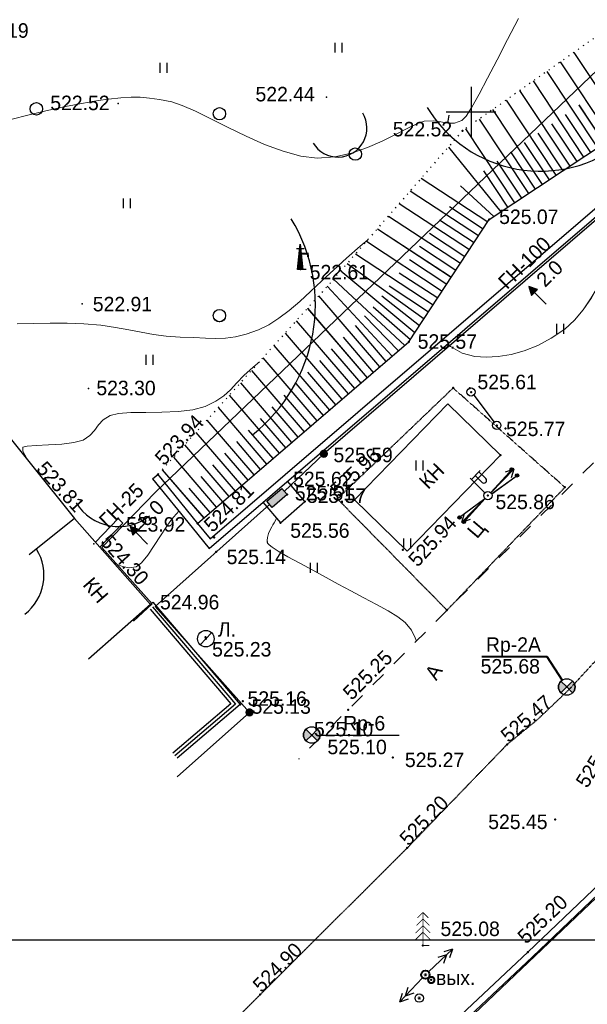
# Model space of a CAD drawing. Header units: millimetres. Extents: x 767170 to 66149698, y -983507 to 2493658.
# Tile 9 of 256: x 1423818 to 1458076, y -932493 to -873033. Entities that reach past the tile are written whole.
import ezdxf

# ---------------------------------------------------------------- set-up
doc = ezdxf.new("R2010")
doc.units = ezdxf.units.MM
for name, pattern in [('Д_ТРОТ_ТРУБА', [3, 1.5, -1.5]), ('ДОРОГИ_ГРУНТ', [7, 5, -2]), ('ДОРОГИ_СТРОЯЩ', [9, 8, -1]), ('Контура низ откосов  Штриховая 0.1-0.5 - - - - - - -', [0.6, 0.1, -0.5])]:
    doc.linetypes.add(name, pattern=pattern)
for name, color, linetype in [('(001) Сетка', 92, 'Continuous'), ('(002) Рамка', 7, 'Continuous'), ('(003) Пункты', 7, 'Continuous'), ('(004) Точки рельефа', 7, 'Continuous'), ('(004a) Точки рельефа (отк.)', 7, 'Continuous'), ('(007) Здания', 7, 'Continuous'), ('(011) Колодцы', 7, 'Continuous'), ('(013) Газ', 30, 'ИК_Газопровод -------г--------'), ('(016) Кабель', 1, 'Continuous'), ('(022) Возд. Линии', 7, 'Continuous'), ('(025) Дорога', 7, 'Continuous'), ('(028) Гидротехн.', 7, 'Continuous'), ('(031) Горизонтали', 42, 'Continuous'), ('(035) Откосы', 7, 'Continuous'), ('(036) Растительность', 7, 'Continuous'), ('(038) Деревья', 7, 'Continuous'), ('(040) Ограда', 7, 'Continuous'), ('V-NODE-TEXT', 11, 'Continuous'), ('Пикет', 7, 'Continuous')]:
    doc.layers.add(name, color=color, linetype=linetype)
doc.layers.add('(042) Бергштрих', color=32, linetype='Continuous', lineweight=30)
doc.layers.add('ВВГ 3х2.5', color=5, linetype='Continuous', lineweight=40)
doc.styles.add('BM-431', font='txt')
doc.styles.add('D-431', font='txt')
doc.styles.add('P-131', font='txt')
doc.styles.add('S', font='txtwr', dxfattribs={"oblique": 15})
doc.styles.get("Standard").update_dxf_attribs({"font": 'isocpeui.ttf'})
doc.linetypes.add('GAZ_VOZDUSH', pattern='A,1,-2,["~",Standard,S=3,R=0,X=-1.5,Y=-1.5],-1,10', length=14)
doc.linetypes.add('ИК_Газопровод -------г--------', pattern='A,9,-0.6,["Г",Standard,S=1.2,R=0,X=0,Y=-0.6],-1.2', length=10.8)
doc.linetypes.add('ОГРАДА_V_ПРОВ', pattern='A,2.5,["v",Standard,S=1,R=0,X=0,Y=0],5,["v",Standard,S=1,R=180,X=0,Y=0],2.5', length=10)
doc.linetypes.add('ОГРАДА_БЕТ', pattern='A,4,["|",Standard,S=0.8,R=0,X=0,Y=-0.8],4', length=8)
doc.linetypes.add('ОГРАДА_М_1М', pattern='A,2.5,["о",Standard,S=1,R=0,X=0,Y=-0.35],0.5,["0",Standard,S=0.5,R=0,X=-0.3,Y=-0.25],2.5', length=5.5)

# ---------------------------------------------------------------- blocks, each defined once
blk = doc.blocks.new('d')
at = {"layer": '(038) Деревья'}
blk.add_ellipse((0, 0), major_axis=(0.265, 0.265), ratio=1, start_param=5.497787, end_param=11.780972, dxfattribs=at)
blk = doc.blocks.new('I04010')
for p, q in [((-0.412273, 0.007146), (-0.412273, 1.207146)), ((0.387727, 1.207146), (0.387727, 0.007146))]:
    blk.add_line(p, q)
blk = doc.blocks.new('Setka')
at = {"layer": '(001) Сетка'}
for p, q in [((0, 1.5), (0, -1.5)), ((-1.5, 0), (1.5, 0))]:
    blk.add_line(p, q, dxfattribs=at)
blk = doc.blocks.new('I00110-flat-6')
h = blk.add_hatch(color=7)
edge = h.paths.add_edge_path()
edge.add_line((0.354, 0.354), (0, 0))
edge.add_line((0, 0), (0.354, -0.354))
edge.add_arc((0, 0), 0.5, 315, 405)
edge = h.paths.add_edge_path()
edge.add_line((-0.354, -0.354), (0, 0))
edge.add_line((0, 0), (-0.354, 0.354))
edge.add_arc((0, 0), 0.5, 135, 225)
at = {"layer": '(003) Пункты'}
blk.add_circle((0, 0), 0.5, dxfattribs=at)
at = {"color": 7}
for points in [[(0, 0), (-0.354, 0.354, 0.414214), (-0.354, -0.354)], [(0, 0), (0.354, -0.354, 0.414214), (0.354, 0.354)]]:
    blk.add_lwpolyline(points, format="xyb", close=True, dxfattribs=at)
blk.add_lwpolyline([(0.008, 0), (0.008, 0)], dxfattribs=at)
at = {"color": 4, "linetype": 'Continuous', "style": 'S', "oblique": 15}
blk.add_attdef('G', (0.692, 0.111), '', height=1, dxfattribs=at)
at = {"color": 4, "style": 'S', "oblique": 15}
blk.add_attdef('Z', (0.738, -1.15), '', height=1, dxfattribs=at)
blk = doc.blocks.new('s3-flat-16')
at = {"layer": '(022) Возд. Линии'}
h = blk.add_hatch(dxfattribs=at)
h.set_pattern_fill('ACET-2D-ANSI31', color=256, scale=0.01, angle=216.1445, style=0)
h.set_pattern_definition([(261.144504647, (-32250.83694, -79576.628754), (0.031371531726, -0.004887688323), [])])
edge = h.paths.add_edge_path()
edge.add_arc((-1.534, -1.121), 0.1, 0, 360)
blk.add_lwpolyline([(0, 0), (-1.615, -1.18)], dxfattribs=at)
blk.add_circle((-1.534, -1.121), 0.1, dxfattribs=at)
blk = doc.blocks.new('s4-flat-16')
at = {"layer": '(022) Возд. Линии'}
h = blk.add_hatch(dxfattribs=at)
h.set_pattern_fill('ACET-2D-ANSI31', color=256, scale=0.01, angle=36.1445, style=0)
h.set_pattern_definition([(81.144504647, (-32251.239618, -79576.92287), (-0.031371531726, 0.004887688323), [])])
edge = h.paths.add_edge_path()
edge.add_arc((1.534, 1.121), 0.1, 0, 360)
blk.add_lwpolyline([(0, 0), (1.615, 1.18)], dxfattribs=at)
blk.add_circle((1.534, 1.121), 0.1, dxfattribs=at)
blk = doc.blocks.new('prov-s-flat-12')
at = {"layer": '(022) Возд. Линии'}
for name, p in [('s4-flat-16', (0.202, 0.148)), ('s3-flat-16', (-0.201, -0.146))]:
    blk.add_blockref(name, p, dxfattribs=at)
blk = doc.blocks.new('STOLB-flat-5')
at = {"layer": '(022) Возд. Линии'}
blk.add_circle((0, 0), 0.25, dxfattribs=at)
blk = doc.blocks.new('s3-flat-17')
at = {"layer": '(022) Возд. Линии'}
h = blk.add_hatch(dxfattribs=at)
h.set_pattern_fill('ACET-2D-ANSI31', color=256, scale=0.01, angle=227.57319, style=0)
h.set_pattern_definition([(272.57319229, (-32250.842247, -79576.64046), (0.031717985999, 0.001425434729), [])])
edge = h.paths.add_edge_path()
edge.add_arc((-1.282, -1.402), 0.1, 0, 360)
blk.add_lwpolyline([(0, 0), (-1.349, -1.476)], dxfattribs=at)
blk.add_circle((-1.282, -1.402), 0.1, dxfattribs=at)
blk = doc.blocks.new('s4-flat-17')
at = {"layer": '(022) Возд. Линии'}
h = blk.add_hatch(dxfattribs=at)
h.set_pattern_fill('ACET-2D-ANSI31', color=256, scale=0.01, angle=47.57319, style=0)
h.set_pattern_definition([(92.57319229, (-32251.178662, -79577.008535), (-0.031717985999, -0.001425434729), [])])
edge = h.paths.add_edge_path()
edge.add_arc((1.282, 1.402), 0.1, 0, 360)
blk.add_lwpolyline([(0, 0), (1.349, 1.476)], dxfattribs=at)
blk.add_circle((1.282, 1.402), 0.1, dxfattribs=at)
blk = doc.blocks.new('prov-s-flat-13')
at = {"layer": '(022) Возд. Линии'}
for name, p in [('s4-flat-17', (0.169, 0.185)), ('s3-flat-17', (-0.168, -0.183))]:
    blk.add_blockref(name, p, dxfattribs=at)
blk = doc.blocks.new('S2-flat-12')
at = {"layer": '(022) Возд. Линии'}
for p, q in [((0, 0), (1.402, 1.426)), ((1.402, 1.426), (0.874, 1.245)), ((1.402, 1.426), (1.23, 0.894))]:
    blk.add_line(p, q, dxfattribs=at)
blk = doc.blocks.new('S1-flat-12')
at = {"layer": '(022) Возд. Линии'}
for p, q in [((0, 0), (-1.402, -1.426)), ((-1.402, -1.426), (-1.23, -0.894)), ((-1.402, -1.426), (-0.874, -1.245))]:
    blk.add_line(p, q, dxfattribs=at)
blk = doc.blocks.new('f-flat-11')
at = {"layer": '(022) Возд. Линии'}
for points in [[(-0.998, 0.982), (-0.472, 1.516)], [(-0.178, 0.175), (-1.069, 1.052)]]:
    blk.add_lwpolyline(points, dxfattribs=at)
blk.add_lwpolyline([(-0.122, 0.803), (-0.122, 0.803, 0.414214), (-0.124, 1.033), (-0.542, 1.445), (-0.77, 1.213), (-0.351, 0.801, 0.414214)], format="xyb", close=True, dxfattribs=at)
blk.add_circle((0, 0), 0.25, dxfattribs=at)
blk = doc.blocks.new('U1061-flat-5')
at = {"layer": '(022) Возд. Линии'}
blk.add_circle((0, 0), 0.25, dxfattribs=at)
at = {"color": 4, "oblique": 15}
blk.add_attdef('Z', (0.797, -0.495), '', height=1, dxfattribs=at)
blk = doc.blocks.new('U1061-flat-6')
at = {"layer": '(022) Возд. Линии'}
blk.add_circle((0, 0), 0.25, dxfattribs=at)
at = {"color": 4, "oblique": 15}
blk.add_attdef('Z', (0.797, -0.495), '', height=1, dxfattribs=at)
blk = doc.blocks.new('I01171-flat-6')
at = {"layer": '(011) Колодцы'}
blk.add_line((-0.349, -0.361), (0.349, 0.351), dxfattribs=at)
blk.add_circle((0, 0), 0.5, dxfattribs=at)
at = {"color": 4, "style": 'S', "oblique": 15}
blk.add_attdef('Z', (0.547, 0.808), '', height=1, rotation=90, dxfattribs=at)
blk = doc.blocks.new('I03042-flat-1')
at = {"layer": '(028) Гидротехн.'}
for p, q in [((-0.078, 1.26), (0.372, 1.26)), ((-0.012, 0), (0.144, 1.536)), ((0.108, 0), (0.108, 1.236)), ((0.114, 0), (0.114, 1.296)), ((0.12, 0), (0.12, 1.356)), ((0.132, 0), (0.132, 1.416)), ((0.138, 0), (0.138, 1.482)), ((0.144, 1.536), (0.294, -0.018)), ((0.144, 0), (0.144, 1.536)), ((0.15, 0), (0.15, 1.47)), ((0.156, 0), (0.156, 1.41)), ((0.162, 0), (0.162, 1.35)), ((0.168, 0), (0.168, 1.29)), ((0.174, 0), (0.174, 1.224)), ((0.048, 0), (0.048, 0.63)), ((0.054, 0), (0.054, 0.69)), ((0.06, 0), (0.06, 0.75)), ((0.066, 0), (0.066, 0.81)), ((0.072, 0), (0.072, 0.87)), ((0.078, 0), (0.078, 0.93)), ((0.084, 0), (0.084, 0.996)), ((0.09, 0), (0.09, 1.056)), ((0.096, 0), (0.096, 1.116)), ((0.102, 0), (0.102, 1.176)), ((0.18, 0), (0.18, 1.164)), ((0.186, 0), (0.186, 1.104)), ((0.192, 0), (0.192, 1.044)), ((0.198, 0), (0.198, 0.978)), ((0.204, 0), (0.204, 0.918)), ((0.21, 0), (0.21, 0.858)), ((0.216, 0), (0.216, 0.798)), ((0.222, 0), (0.222, 0.732)), ((0.228, 0), (0.228, 0.672)), ((0.234, 0), (0.234, 0.612)), ((-0.012, 0), (-0.012, 0.018)), ((0.492, 0), (-0.012, 0)), ((-0.006, 0), (-0.006, 0.078)), ((0, 0), (0, 0.144)), ((0.006, 0), (0.006, 0.204)), ((0.012, 0), (0.012, 0.264)), ((0.018, 0), (0.018, 0.324)), ((0.024, 0), (0.024, 0.384)), ((0.03, 0), (0.03, 0.444)), ((0.036, 0), (0.036, 0.504)), ((0.042, 0), (0.042, 0.57)), ((0.24, 0), (0.24, 0.552)), ((0.246, 0), (0.246, 0.486)), ((0.252, 0), (0.252, 0.426)), ((0.258, 0), (0.258, 0.366)), ((0.264, 0), (0.264, 0.306)), ((0.27, 0), (0.27, 0.24)), ((0.276, 0), (0.276, 0.18)), ((0.282, 0), (0.282, 0.12)), ((0.288, 0), (0.288, 0.06)), ((0.294, -0.006), (0.294, 0))]:
    blk.add_line(p, q, dxfattribs=at)
for points in [[(0.186, 1.02), (0.186, 0.9), (0.654, 1.02), (0.54, 0.9)], [(0.654, 1.02), (0.54, 0.9), (0.672, 0.762), (0.552, 0.756)]]:
    blk.add_trace(points, dxfattribs=at)
at = {"color": 4, "style": 'S', "oblique": 15, "width": 1.035276}
blk.add_attdef('Z', (1.033, -0.095), '', height=1.159, dxfattribs=at)
blk = doc.blocks.new('U1073-flat-1')
blk.add_hatch(color=7).paths.add_polyline_path([(-0.618, -0.201), (0.292, 0.581), (0.618, 0.201), (-0.292, -0.581)])
at = {"color": 7}
blk.add_lwpolyline([(0.292, 0.581), (0.618, 0.201), (-0.292, -0.581), (-0.618, -0.201)], close=True, dxfattribs=at)
at = {"color": 4, "oblique": 15}
blk.add_attdef('Z', (0.07, -0.759), '', height=1, rotation=310.65273, dxfattribs=at)
blk = doc.blocks.new('wef-flat-7')
at = {"layer": '(025) Дорога', "linetype": 'Д_ТРОТ_ТРУБА'}
blk.add_hatch(color=0, dxfattribs=at).paths.add_polyline_path([(-1754815.989, -1398303.214), (-1754815.633, -1398302.864), (-1754816.161, -1398302.682)])
at = {"layer": '(022) Возд. Линии', "color": 0}
for points in [[(-1754816.161, -1398302.682), (-1754815.989, -1398303.214)], [(-1754815.11, -1398303.752), (-1754815.811, -1398303.039)]]:
    blk.add_lwpolyline(points, dxfattribs=at)
at = {"layer": '(025) Дорога', "color": 0, "linetype": 'Д_ТРОТ_ТРУБА'}
blk.add_lwpolyline([(-1754815.989, -1398303.214), (-1754815.633, -1398302.864), (-1754816.161, -1398302.682), (-1754815.989, -1398303.214)], close=True, dxfattribs=at)
blk.add_lwpolyline([(-1754815.989, -1398303.214), (-1754815.633, -1398302.864)], dxfattribs=at)
blk = doc.blocks.new('wef-flat-8')
at = {"layer": '(025) Дорога', "linetype": 'Д_ТРОТ_ТРУБА'}
blk.add_hatch(color=0, dxfattribs=at).paths.add_polyline_path([(-1751554.747, -1402386.181), (-1751554.392, -1402385.83), (-1751554.921, -1402385.65)])
at = {"layer": '(022) Возд. Линии', "color": 0}
for points in [[(-1751554.921, -1402385.65), (-1751554.747, -1402386.181)], [(-1751553.867, -1402386.717), (-1751554.569, -1402386.006)]]:
    blk.add_lwpolyline(points, dxfattribs=at)
at = {"layer": '(025) Дорога', "color": 0, "linetype": 'Д_ТРОТ_ТРУБА'}
blk.add_lwpolyline([(-1751554.747, -1402386.181), (-1751554.392, -1402385.83), (-1751554.921, -1402385.65), (-1751554.747, -1402386.181)], close=True, dxfattribs=at)
blk.add_lwpolyline([(-1751554.747, -1402386.181), (-1751554.392, -1402385.83)], dxfattribs=at)
blk = doc.blocks.new('A$C27c3a978')
at = {"layer": '(013) Газ', "linetype": 'ByBlock'}
h = blk.add_hatch(color=0, dxfattribs=at)
edge = h.paths.add_edge_path()
edge.add_arc((-70604, -193697), 250, 0, 360)
h = blk.add_hatch(color=0, dxfattribs=at)
edge = h.paths.add_edge_path()
edge.add_arc((-75091, -209319), 250, 0, 360)
at = {"layer": '(002) Рамка', "color": 0, "ltscale": 600}
blk.add_lwpolyline([(-311715, -223050), (238285, -223050), (238285, 226950), (-311715, 226950)], close=True, dxfattribs=at)
at = {"layer": '(003) Пункты', "ltscale": 600}
blk.add_line((-70836, -210683), (-66053, -210683), dxfattribs=at)
at = {"layer": '(004) Точки рельефа', "color": 7, "linetype": 'ByBlock', "lineweight": -2}
for p in [(-70444, -172166), (-83018, -172555), (-62240, -174197), (-60628, -179556), (-85186, -184649), (-65471, -186937), (-84803, -189768), (-61721, -189970), (-60168, -191983), (-70604, -193697), (-80629, -194961), (-72811, -196168), (-60705, -196226), (-85645, -197606), (-78236, -197904), (-73215, -197873), (-84490, -199138), (-77101, -199617), (-81070, -202799), (-77727, -204867), (-75656, -208841), (-69147, -209171), (-71328, -210683), (-66448, -212051)]:
    blk.add_point(p, dxfattribs=at)
at = {"layer": '(004) Точки рельефа', "color": 7, "linetype": 'ByBlock'}
blk.add_point((-72024, -182571), dxfattribs=at)
at = {"layer": '(004a) Точки рельефа (отк.)', "color": 7, "linetype": 'ByBlock', "lineweight": -2}
for p in [(-72585, -195578), (-71751, -196589), (-83019, -197613), (-75091, -209319)]:
    blk.add_point(p, dxfattribs=at)
at = {"layer": '(007) Здания', "ltscale": 600}
for points in [[(-100205, -179281), (-98495, -181598), (-85645, -197606), (-88391, -199811)], [(-85651, -197611), (-81070, -202799), (-84818, -206109)]]:
    blk.add_lwpolyline(points, dxfattribs=at)
at = {"layer": '(013) Газ', "linetype": 'GAZ_VOZDUSH', "ltscale": 600, "flags": 128}
for points in [[(142989, 92800), (142835, 91853), (139404, 84476), (134266, 81665), (119792, 48158), (108774, 18170), (103677, 7863), (86151, -26743), (56759, -57253), (60032, -64630), (36543, -85231), (37778, -89927), (35802, -96445), (-3045, -138132), (-6698, -140156), (-18067, -151331), (-26004, -155340), (-70604, -193697), (-73004, -195976)], [(-25551, -142481), (-30935, -147677), (-53176, -169642), (-80773, -196015), (-83999, -199363), (-80961, -202764), (-82085, -203813)], [(-73885, -196760), (-80778, -202932), (-75091, -209319), (-79452, -213202)]]:
    blk.add_lwpolyline(points, dxfattribs=at)
at = {"layer": '(022) Возд. Линии', "linetype": 'ДОРОГИ_ГРУНТ', "ltscale": 600}
blk.add_lwpolyline([(-61557, -190159), (-60320, -191784)], dxfattribs=at)
at = {"layer": '(025) Дорога', "linetype": 'Д_ТРОТ_ТРУБА', "ltscale": 600, "flags": 128}
blk.add_lwpolyline([(154765, 81195), (139871, 52430), (129502, 32489), (121333, 16940), (108158, -4549), (103577, -11729), (92658, -35606), (76167, -60581), (64059, -74842), (44926, -94693), (25805, -113938), (11475, -128266), (-17195, -156913), (-37287, -176879), (-52070, -191955), (-69147, -209171), (-72130, -212147)], dxfattribs=at)
at = {"layer": '(031) Горизонтали', "color": 42, "linetype": 'Continuous', "lineweight": 0, "ltscale": 600}
for points in [[(-89888, -173616), (-88633, -173288), (-87379, -172992), (-86188, -172734), (-85119, -172525), (-84234, -172370), (-83594, -172280), (-82849, -172204), (-82233, -172166), (-81682, -172169), (-81133, -172216), (-80524, -172310), (-79790, -172455), (-79152, -172660), (-78350, -173015), (-77418, -173474), (-76389, -173991), (-75299, -174521), (-74181, -175017), (-73069, -175433), (-71998, -175723), (-71002, -175841), (-69949, -175768), (-68934, -175541), (-67973, -175208), (-67083, -174817), (-66279, -174415), (-65580, -174051), (-65000, -173771), (-64557, -173624), (-64015, -173596), (-63548, -173663), (-63124, -173741), (-62712, -173743), (-62278, -173584), (-62021, -173311), (-61671, -172764), (-61236, -171987), (-60727, -171020), (-60154, -169906), (-59525, -168688), (-58851, -167408)], [(-63161, -187076), (-62957, -187227), (-62251, -187616), (-61497, -187830), (-60810, -187872), (-60076, -187834), (-59305, -187707), (-58507, -187484), (-57694, -187158), (-56876, -186722), (-56065, -186168), (-55476, -185637), (-54948, -185007), (-54461, -184285), (-53992, -183479), (-53523, -182598), (-53032, -181649), (-52497, -180641), (-51900, -179581), (-51218, -178477), (-50528, -177416), (-49788, -176281), (-49023, -175110), (-48763, -174713)], [(-89114, -185861), (-88140, -185827), (-87122, -185809), (-86096, -185815), (-85096, -185852), (-84066, -185939), (-83172, -186066), (-82373, -186214), (-81626, -186365), (-80889, -186501), (-80119, -186603), (-79274, -186654), (-78452, -186684), (-77749, -186720), (-77124, -186740), (-76534, -186722), (-75936, -186642), (-75290, -186479), (-74552, -186211), (-73935, -185907), (-73319, -185514), (-72698, -185042), (-72063, -184503), (-71407, -183906), (-70721, -183264), (-69998, -182585), (-69230, -181881), (-68409, -181162), (-67952, -180772)], [(-88517, -194028), (-88532, -193993), (-88576, -193908), (-88662, -193755), (-88766, -193535), (-88768, -193301), (-88518, -193233), (-87964, -193195), (-87227, -193163), (-86429, -193113), (-85692, -193023), (-85136, -192869), (-84723, -192601), (-84441, -192285), (-84204, -191955), (-83922, -191642), (-83508, -191380), (-83000, -191264), (-82256, -191215), (-81355, -191200), (-80376, -191189), (-79400, -191147), (-78504, -191041), (-77767, -190841), (-77131, -190529), (-76646, -190194), (-76245, -189829), (-75861, -189423), (-75427, -188971), (-74875, -188463), (-74494, -188138)], [(-83263, -200316), (-83062, -200390), (-82755, -200499), (-82341, -200583), (-81926, -200523), (-81613, -200277), (-81237, -199819), (-80838, -199245), (-80456, -198653), (-80129, -198140), (-79897, -197803), (-79675, -197532), (-79497, -197325), (-79356, -197162)], [(-65017, -205008), (-65094, -204820), (-65323, -204350), (-65702, -203888), (-66140, -203551), (-66726, -203185), (-67421, -202797), (-68183, -202395), (-68972, -201986), (-69745, -201579), (-70463, -201180), (-71263, -200730), (-72050, -200304), (-72771, -199915), (-73372, -199574), (-73730, -199345), (-73910, -199203), (-73980, -199123), (-73999, -199089), (-74016, -199038), (-74031, -198927), (-74013, -198750), (-73941, -198513), (-73825, -198259), (-73749, -198113), (-73676, -197993), (-73598, -197876), (-73459, -197600), (-73456, -197593)]]:
    blk.add_lwpolyline(points, dxfattribs=at)
blk.add_lwpolyline([(-64773, -185872), (-64773, -185872)], close=True, dxfattribs=at)
at = {"layer": '(035) Откосы', "ltscale": 600}
for p, q in [((-55516, -169460), (-52427, -174124)), ((-56334, -170036), (-53260, -174676)), ((-57152, -170612), (-54094, -175228)), ((-57969, -171188), (-54928, -175780)), ((-58787, -171764), (-55761, -176332)), ((-59605, -172340), (-56595, -176885)), ((-60422, -172916), (-57428, -177437)), ((-55210, -172638), (-53677, -174952)), ((-61240, -173493), (-58262, -177989)), ((-56036, -173202), (-54511, -175504)), ((-62058, -174069), (-59095, -178541)), ((-56861, -173766), (-55344, -176056)), ((-57687, -174330), (-56178, -176608)), ((-63090, -175176), (-59929, -179093)), ((-58513, -174894), (-57011, -177161)), ((-59338, -175459), (-57845, -177713)), ((-60164, -176023), (-58679, -178265)), ((-64727, -177060), (-60717, -179691)), ((-60970, -176616), (-59512, -178817)), ((-62353, -177520), (-60346, -179369)), ((-65388, -177821), (-61265, -180527)), ((-66050, -178583), (-61814, -181363)), ((-63024, -178775), (-60991, -180109)), ((-66712, -179345), (-62362, -182199)), ((-67373, -180107), (-62911, -183035)), ((-63629, -179574), (-61539, -180945)), ((-64234, -180372), (-62088, -181781)), ((-68035, -180868), (-63459, -183871)), ((-64839, -181171), (-62636, -182617)), ((-68697, -181630), (-64008, -184707)), ((-69197, -182206), (-64556, -185543)), ((-65445, -181970), (-63185, -183453)), ((-69587, -182655), (-65105, -186379)), ((-66050, -182769), (-63733, -184289)), ((-70403, -183586), (-66481, -187805)), ((-70015, -183147), (-65723, -187153)), ((-66655, -183568), (-64282, -185125)), ((-70925, -184167), (-67240, -188457)), ((-67113, -184172), (-64830, -185961)), ((-71599, -184917), (-67998, -189108)), ((-67636, -184834), (-65379, -186797)), ((-68145, -185374), (-66102, -187479)), ((-72273, -185667), (-68756, -189760)), ((-68724, -185962), (-66860, -188131)), ((-72947, -186416), (-69515, -190411)), ((-69440, -186662), (-67619, -188782)), ((-73621, -187166), (-70273, -191063)), ((-70157, -187363), (-68377, -189434)), ((-74295, -187916), (-71032, -191714)), ((-70873, -188064), (-69136, -190086)), ((-74969, -188666), (-71790, -192366)), ((-71589, -188764), (-69894, -190737)), ((-75643, -189415), (-72548, -193018)), ((-72305, -189465), (-70652, -191389)), ((-76317, -190165), (-73307, -193669)), ((-73021, -190165), (-71411, -192040)), ((-76991, -190915), (-74065, -194321)), ((-73738, -190866), (-72169, -192692)), ((-77665, -191665), (-74823, -194972)), ((-74454, -191567), (-72928, -193343)), ((-78339, -192414), (-75582, -195624)), ((-75170, -192267), (-73686, -193995)), ((-79013, -193164), (-76340, -196275)), ((-75886, -192968), (-74444, -194646)), ((-76602, -193669), (-75203, -195298)), ((-79687, -193914), (-77099, -196927)), ((-77319, -194369), (-75961, -195950)), ((-80361, -194664), (-77857, -197579)), ((-78035, -195070), (-76719, -196601)), ((-78751, -195771), (-77478, -197253))]:
    blk.add_line(p, q, dxfattribs=at)
at = {"layer": '(035) Откосы', "linetype": 'Контура низ откосов  Штриховая 0.1-0.5 - - - - - - -', "ltscale": 600}
blk.add_lwpolyline([(-54093, -123002), (-47647, -133151), (-36211, -145453), (-32291, -152591), (-32466, -152919), (-33301, -153748), (-48739, -164684), (-62240, -174197), (-70210, -183372), (-80629, -194961)], dxfattribs=at)
at = {"layer": '(035) Откосы', "ltscale": 600}
blk.add_lwpolyline([(-78236, -197904), (-65471, -186937), (-60628, -179556), (-43063, -167921), (-28364, -154352), (-28047, -153988), (-27988, -153511), (-33725, -144734), (-45867, -132544), (-54093, -123002)], dxfattribs=at)
at = {"layer": '(040) Ограда', "linetype": 'ОГРАДА_БЕТ', "ltscale": 600, "flags": 128}
for points in [[(-80629, -194961), (-78236, -197904), (-77475, -198841), (-23849, -152792)], [(-80940, -195214), (-80629, -194961)], [(-84392, -199037), (-83019, -197613)]]:
    blk.add_lwpolyline(points, dxfattribs=at)
at = {"layer": '(040) Ограда', "ltscale": 600}
blk.add_lwpolyline([(-80940, -195214), (-78547, -198157), (-77526, -199412), (-23589, -153096)], dxfattribs=at)
at = {"layer": '(040) Ограда', "linetype": 'ОГРАДА_V_ПРОВ', "ltscale": 600, "flags": 128}
blk.add_lwpolyline([(-74284, -196628), (-73215, -197873), (-71751, -196589), (-72807, -195360)], dxfattribs=at)
at = {"layer": '(040) Ограда', "ltscale": 600, "flags": 128}
for points in [[(-84127, -199338), (-82731, -197891)], [(-83019, -197613), (-82731, -197891)], [(-81070, -202799), (-80920, -202667), (-75656, -208841), (-79461, -212085)], [(-81093, -203081), (-76220, -208796), (-79721, -211781)]]:
    blk.add_lwpolyline(points, dxfattribs=at)
at = {"layer": '(040) Ограда', "linetype": 'ОГРАДА_М_1М', "ltscale": 600, "flags": 128}
blk.add_lwpolyline([(-80941, -202951), (-75938, -208819), (-79591, -211933)], dxfattribs=at)
at = {"layer": '(042) Бергштрих', "color": 32, "linetype": 'Continuous', "lineweight": 30, "ltscale": 600}
blk.add_line((-63124, -173741), (-63034, -173249), dxfattribs=at)
for centre, radius, start, end in [((-57532, -168633), 8000, 211.28657, 308.28416), ((-69756, -174031), 1750, 211.28657, 31.28657), ((-81117, -184701), 10000, 308.28416, 31.28657), ((-82990, -195097), 3000, 211.28657, 308.28416), ((-90503, -201027), 3000, 308.28416, 31.28657)]:
    blk.add_arc(centre, radius, start, end)
at = {"layer": '(001) Сетка', "xscale": 1000, "yscale": 1000, "zscale": 1000}
blk.add_blockref('Setka', (-61715, -173050), dxfattribs=at)
at = {"layer": '(022) Возд. Линии', "xscale": 1000, "yscale": 1000, "zscale": 1000}
for name, p in [('I03042-flat-1', (-72174, -182571)), ('wef-flat-7', (1754757926, 1398119081)), ('U1061-flat-5', (-61721, -189970)), ('U1061-flat-6', (-60168, -191983)), ('prov-s-flat-12', (-60678, -196275)), ('prov-s-flat-13', (-60705, -196227)), ('f-flat-11', (-60705, -196226)), ('S2-flat-12', (-60532, -196050)), ('U1073-flat-1', (-73429, -196370)), ('STOLB-flat-5', (-60705, -196226)), ('S1-flat-12', (-60882, -196406)), ('wef-flat-8', (1751472618, 1402187566)), ('I01171-flat-6', (-77727, -204867)), ('I00110-flat-6', (-71336, -210683))]:
    blk.add_blockref(name, p, dxfattribs=at)
at = {"layer": '(036) Растительность', "linetype": 'Continuous', "xscale": 500, "yscale": 500, "zscale": 500}
for p in [(-69706, -169480), (-80275, -170700), (-82489, -178878), (-56330, -186455), (-81128, -188338), (-64823, -194718), (-65566, -199414), (-71195, -200897)]:
    blk.add_blockref('I04010', p, dxfattribs=at)
at = {"layer": '(038) Деревья', "linetype": 'Continuous', "xscale": 1000, "yscale": 1000, "zscale": 1000}
for p in [(-87956, -172869), (-76907, -173166), (-68706, -175604), (-76907, -185357)]:
    blk.add_blockref('d', p, dxfattribs=at)
at = {"layer": '(003) Пункты', "style": 'D-431'}
for s, p in [('Rp-6', (-69438, -210409)), ('525.10', (-70386, -211842))]:
    blk.add_text(s, height=875, dxfattribs=at).set_placement(p)
at = {"layer": '(004) Точки рельефа', "linetype": 'ByBlock', "char_height": 875, "attachment_point": 4, "style": 'D-431'}
for s, insert in [('522.19', (-92001, -168146)), ('522.44', (-74730, -171987)), ('522.52', (-87117, -172518)), ('522.52', (-66441, -174101)), ('525.07', (-60024, -179393)), ('522.61', (-71457, -182738)), ('522.91', (-84550, -184667)), ('525.57', (-64942, -186927)), ('525.61', (-61333, -189369)), ('523.30', (-84335, -189733)), ('525.77', (-59607, -192202)), ('525.59', (-70025, -193776)), ('525.51', (-72357, -196084)), ('525.86', (-60245, -196613)), ('525.56', (-72633, -198342)), ('525.14', (-76471, -199934)), ('524.96', (-80492, -202665)), ('525.23', (-77350, -205512)), ('525.16', (-75210, -208489)), ('525.27', (-65712, -212189))]:
    blk.add_mtext(s, dxfattribs=dict(at, insert=insert))
for s, insert, rotation in [('523.94', (-80565, -194169), 46.94395), ('523.81', (-87690, -194364), 312.18147), ('524.81', (-77626, -198183), 43.91284), ('524.30', (-83824, -198772), 312.08029), ('525.25', (-69225, -208325), 44.96881)]:
    blk.add_mtext(s, dxfattribs=dict(at, insert=insert, rotation=rotation))
at = {"layer": '(004a) Точки рельефа (отк.)', "linetype": 'ByBlock', "char_height": 875, "attachment_point": 4, "style": 'D-431'}
for s, insert in [('525.62', (-72460, -195228)), ('525.57', (-71626, -196239)), ('523.92', (-82545, -197971)), ('525.13', (-74966, -208969)), ('525.10', (-71203, -210333))]:
    blk.add_mtext(s, dxfattribs=dict(at, insert=insert))
at = {"layer": '(007) Здания', "style": 'P-131'}
blk.add_text('КН', height=880, rotation=310.46154, dxfattribs=at).set_placement((-85207, -201638))
at = {"layer": '(011) Колодцы', "style": 'BM-431'}
blk.add_text('Л.', height=875, dxfattribs=at).set_placement((-76995, -204745))
at = {"layer": '(013) Газ', "color": 0, "linetype": 'Continuous', "style": 'BM-431'}
for s, rotation, p in [('ГН-100', 44.50884, (-59553, -183814)), ('2.0', 44.50884, (-57253, -183691)), ('ГН-25', 44.64228, (-83653, -198235)), ('6.0', 44.64228, (-81320, -198171))]:
    blk.add_text(s, height=875, rotation=rotation, dxfattribs=at).set_placement(p)
at = {"layer": '(025) Дорога', "linetype": 'ДОРОГИ_СТРОЯЩ', "style": 'BM-431'}
blk.add_text('A', height=875, rotation=57.47377, dxfattribs=at).set_placement((-63819, -207438))
blk = doc.blocks.new('U1081')
at = {"color": 7, "const_width": 0.375}
blk.add_lwpolyline([(0.0125, 0.0125, 1), (-0.0125, -0.0125, 1), (0.0125, 0.0125)], format="xyb", close=True, dxfattribs=at)
at = {"color": 7}
blk.add_circle((0, 0), 0.5, dxfattribs=at)
at = {"color": 4, "oblique": 15}
blk.add_attdef('Z', (1.177455, -0.732602), '', height=2, dxfattribs=at)
blk = doc.blocks.new('ell')
at = {"const_width": 0.05}
for points in [[(0, 2), (-0.329, 1.671)], [(0, 0), (0, 2)], [(0, 2), (0.329, 1.671)], [(0, 1.2), (-0.443, 0.757)], [(0, 1.6), (-0.386, 1.214)], [(0, 1.6), (0.386, 1.214)], [(0, 1.2), (0.443, 0.757)], [(0, 0.8), (-0.5, 0.3)], [(0, 0.8), (0.5, 0.3)], [(0, 0), (0.375, 0)]]:
    blk.add_lwpolyline(points, dxfattribs=at)
blk = doc.blocks.new('asdaw1234141')
at = {"layer": '(013) Газ', "linetype": 'ByBlock'}
h = blk.add_hatch(color=0, dxfattribs=at)
edge = h.paths.add_edge_path()
edge.add_arc((-58889, -70647), 250, 0, 360)
h = blk.add_hatch(color=0, dxfattribs=at)
edge = h.paths.add_edge_path()
edge.add_arc((-63376, -86269), 250, 0, 360)
at = {"layer": '(003) Пункты', "ltscale": 600}
blk.add_line((-59121, -87633), (-54338, -87633), dxfattribs=at)
at = {"layer": '(004) Точки рельефа', "color": 7, "linetype": 'ByBlock', "lineweight": -2}
for p in [(-50525, -51147), (-48913, -56506), (-53756, -63887), (-50006, -66920), (-48453, -68933), (-58889, -70647), (-68914, -71911), (-61096, -73118), (-48990, -73176), (-66521, -74854), (-61500, -74823), (-65386, -76567), (-69355, -79749), (-66012, -81817), (-63941, -85791), (-57432, -86121), (-59613, -87633), (-54733, -89001)]:
    blk.add_point(p, dxfattribs=at)
at = {"layer": '(004a) Точки рельефа (отк.)', "color": 7, "linetype": 'ByBlock', "lineweight": -2}
for p in [(-60870, -72528), (-60036, -73539), (-71304, -74563), (-63376, -86269)]:
    blk.add_point(p, dxfattribs=at)
at = {"layer": '(007) Здания', "elevation": 525677}
blk.add_lwpolyline([(-57044, -73433), (-51409, -67639), (-48226, -70734), (-53861, -76528)], close=True, dxfattribs=at)
at = {"layer": '(007) Здания', "ltscale": 600}
blk.add_lwpolyline([(-73936, -74561), (-69355, -79749), (-73103, -83058)], dxfattribs=at)
at = {"layer": '(013) Газ', "linetype": 'GAZ_VOZDUSH', "ltscale": 600, "flags": 128}
for points in [[(-13836, -19430), (-19220, -24627), (-41461, -46592), (-69057, -72965), (-72284, -76313), (-69246, -79714), (-70369, -80762)], [(18190, -35262), (9748, -44491), (-36618, -92749), (-37103, -92367), (-57221, -111523)], [(-62169, -73710), (-69063, -79882), (-63376, -86269), (-67737, -90152)]]:
    blk.add_lwpolyline(points, dxfattribs=at)
at = {"layer": '(016) Кабель', "color": 0, "linetype": 'ByBlock', "const_width": 125, "elevation": 524548}
blk.add_lwpolyline([(-52592, -102442, 1), (-52219, -102410, 1)], format="xyb", close=True, dxfattribs=at)
at = {"layer": '(022) Возд. Линии'}
for p, q in [((-52575, -101941, 524466), (-51122, -100565, 524466)), ((-51485, -100909, 524466), (-52020, -101071, 524466)), ((-51485, -100909, 524466), (-51676, -101435, 524466)), ((-51122, -100565, 524466), (-51657, -100728, 524466)), ((-51122, -100565, 524466), (-51313, -101091, 524466)), ((-52927, -102295, 524466), (-54297, -103752, 524466)), ((-53955, -103387, 524466), (-53794, -102852, 524466)), ((-54297, -103752, 524466), (-54137, -103216, 524466)), ((-53955, -103387, 524466), (-53430, -103194, 524466)), ((-54297, -103752, 524466), (-53773, -103559, 524466))]:
    blk.add_line(p, q, dxfattribs=at)
at = {"layer": '(022) Возд. Линии', "linetype": 'ДОРОГИ_ГРУНТ', "ltscale": 600}
blk.add_lwpolyline([(-49842, -67109), (-48604, -68734)], dxfattribs=at)
at = {"layer": '(025) Дорога', "linetype": 'Д_ТРОТ_ТРУБА'}
for points, elevation in [([(-64493, -105070), (-53854, -94447), (-47824, -88199), (-45983, -86685), (-44042, -84841), (-41326, -81884), (-39588, -79458), (-31164, -70747), (-21589, -60944), (-12051, -51459), (-2009, -41732), (6767, -33428), (12566, -27815), (14277, -26160)], 524612), ([(-51087, -66676), (-58070, -73377), (-51457, -80093), (-44337, -72674), (-51087, -66676)], 525688)]:
    blk.add_lwpolyline(points, dxfattribs=dict(at, elevation=elevation))
at = {"layer": '(031) Горизонтали', "color": 42, "linetype": 'Continuous', "lineweight": 0, "ltscale": 600}
for points in [[(-51446, -64026), (-51242, -64177), (-50535, -64566), (-49781, -64780), (-49095, -64822), (-48361, -64783), (-47589, -64656), (-46792, -64434), (-45979, -64108), (-45161, -63672), (-44349, -63118), (-43761, -62587), (-43233, -61956), (-42745, -61234), (-42277, -60429), (-41808, -59548), (-41316, -58599), (-40782, -57591), (-40185, -56531), (-39503, -55427), (-38812, -54366), (-38073, -53230), (-37308, -52060), (-37048, -51663)], [(-71547, -77266), (-71346, -77340), (-71040, -77448), (-70626, -77532), (-70210, -77473), (-69897, -77227), (-69522, -76768), (-69123, -76195), (-68741, -75603), (-68414, -75090), (-68181, -74753), (-67960, -74481), (-67782, -74275), (-67640, -74111)], [(-53302, -81957), (-53379, -81770), (-53608, -81300), (-53987, -80838), (-54424, -80501), (-55011, -80134), (-55706, -79746), (-56468, -79344), (-57256, -78936), (-58030, -78528), (-58747, -78129), (-59548, -77680), (-60335, -77254), (-61056, -76865), (-61657, -76524), (-62015, -76295), (-62194, -76153), (-62265, -76073), (-62284, -76038), (-62301, -75987), (-62316, -75877), (-62298, -75700), (-62226, -75462), (-62110, -75209), (-62034, -75063), (-61961, -74943), (-61883, -74825), (-61744, -74549), (-61741, -74543)]]:
    blk.add_lwpolyline(points, dxfattribs=at)
blk.add_lwpolyline([(-53057, -62822), (-53057, -62822)], close=True, dxfattribs=at)
at = {"layer": '(035) Откосы', "ltscale": 600}
for p, q in [((-43801, -46409), (-40712, -51073)), ((-45436, -47562), (-42379, -52178)), ((-44619, -46985), (-41545, -51626)), ((-46254, -48138), (-43212, -52730)), ((-47072, -48714), (-44046, -53282)), ((-47890, -49290), (-44879, -53834)), ((-48707, -49866), (-45713, -54386)), ((-43495, -49588), (-41962, -51902)), ((-49525, -50442), (-46547, -54938)), ((-44320, -50152), (-42796, -52454)), ((-50343, -51018), (-47380, -55491)), ((-45146, -50716), (-43629, -53006)), ((-45972, -51280), (-44463, -53558)), ((-51375, -52125), (-48214, -56043)), ((-46797, -51844), (-45296, -54110)), ((-47623, -52408), (-46130, -54662)), ((-48449, -52972), (-46963, -55215)), ((-53011, -54009), (-49001, -56641)), ((-49255, -53565), (-47797, -55767)), ((-50638, -54469), (-48630, -56319)), ((-53673, -54771), (-49550, -57477)), ((-54335, -55533), (-50098, -58313)), ((-51309, -55724), (-49276, -57059)), ((-54997, -56295), (-50647, -59149)), ((-55658, -57056), (-51195, -59984)), ((-51914, -56523), (-49824, -57895)), ((-52519, -57322), (-50373, -58731)), ((-56320, -57818), (-51744, -60820)), ((-53124, -58121), (-50921, -59567)), ((-56982, -58580), (-52292, -61656)), ((-57482, -59156), (-52841, -62492)), ((-53729, -58920), (-51470, -60402)), ((-57872, -59605), (-53389, -63328)), ((-54334, -59719), (-52018, -61238)), ((-58687, -60536), (-54766, -64755)), ((-58299, -60097), (-54008, -64103)), ((-54940, -60517), (-52567, -62074)), ((-59210, -61117), (-55524, -65406)), ((-55397, -61121), (-53115, -62910)), ((-55921, -61784), (-53664, -63746)), ((-59884, -61867), (-56283, -66058)), ((-56430, -62323), (-54387, -64429)), ((-60558, -62616), (-57041, -66709)), ((-57009, -62911), (-55145, -65080)), ((-61232, -63366), (-57800, -67361)), ((-57725, -63612), (-55904, -65732)), ((-61906, -64116), (-58558, -68013)), ((-58441, -64313), (-56662, -66384)), ((-62580, -64866), (-59316, -68664)), ((-59158, -65013), (-57420, -67035)), ((-63254, -65615), (-60075, -69316)), ((-59874, -65714), (-58179, -67687)), ((-63928, -66365), (-60833, -69967)), ((-60590, -66414), (-58937, -68338)), ((-64602, -67115), (-61591, -70619)), ((-61306, -67115), (-59695, -68990)), ((-65276, -67864), (-62350, -71270)), ((-62022, -67816), (-60454, -69641)), ((-65950, -68614), (-63108, -71922)), ((-62739, -68516), (-61212, -70293)), ((-66624, -69364), (-63867, -72574)), ((-63455, -69217), (-61971, -70945)), ((-67298, -70114), (-64625, -73225)), ((-64171, -69918), (-62729, -71596)), ((-64887, -70618), (-63487, -72248)), ((-67972, -70863), (-65383, -73877)), ((-65603, -71319), (-64246, -72899)), ((-68646, -71613), (-66142, -74528)), ((-66320, -72020), (-65004, -73551)), ((-67036, -72720), (-65763, -74202))]:
    blk.add_line(p, q, dxfattribs=at)
at = {"layer": '(040) Ограда', "ltscale": 600}
blk.add_lwpolyline([(-69224, -72163), (-66831, -75106), (-65811, -76362), (-11873, -30045)], dxfattribs=at)
at = {"layer": '(040) Ограда', "linetype": 'ОГРАДА_БЕТ', "ltscale": 600, "flags": 128}
for points in [[(-68914, -71911), (-66521, -74854), (-65760, -75790), (-12134, -29742)], [(-69224, -72163), (-68914, -71911)], [(-72677, -75987), (-71304, -74563)]]:
    blk.add_lwpolyline(points, dxfattribs=at)
at = {"layer": '(040) Ограда', "linetype": 'ОГРАДА_V_ПРОВ', "ltscale": 600, "flags": 128}
blk.add_lwpolyline([(-62569, -73578), (-61500, -74823), (-60036, -73539), (-61092, -72309)], dxfattribs=at)
at = {"layer": '(040) Ограда', "ltscale": 600, "flags": 128}
for points in [[(-72412, -76287), (-71016, -74841)], [(-71304, -74563), (-71016, -74841)], [(-69355, -79749), (-69205, -79617), (-63941, -85791), (-67746, -89035)], [(-69378, -80031), (-64505, -85746), (-68005, -88731)]]:
    blk.add_lwpolyline(points, dxfattribs=at)
at = {"layer": '(040) Ограда', "linetype": 'ОГРАДА_М_1М', "ltscale": 600, "flags": 128}
blk.add_lwpolyline([(-69225, -79901), (-64223, -85769), (-67876, -88883)], dxfattribs=at)
at = {"layer": '(040) Ограда', "linetype": 'ОГРАДА_БЕТ', "elevation": 524372}
blk.add_lwpolyline([(-57303, -110837), (-46575, -100737), (-37378, -91968)], dxfattribs=at)
at = {"layer": '(040) Ограда', "elevation": 524372}
blk.add_lwpolyline([(-57028, -111128), (-46299, -101027), (-37063, -92221)], dxfattribs=at)
blk.add_lwpolyline([(-49364, -82892), (-45433, -82892), (-44501, -84314)])
at = {"color": 7, "const_width": 188, "elevation": 524466}
blk.add_lwpolyline([(-52750, -102106, 1), (-52762, -102119, 1), (-52750, -102106)], format="xyb", close=True, dxfattribs=at)
at = {"color": 7}
blk.add_circle((-52756, -102112, 524466), 250, dxfattribs=at)
at = {"layer": 'Пикет', "color": 7, "linetype": 'ByBlock', "lineweight": -2, "transparency": 16777216}
for p in [(-51087, -66676, 525981), (-50081, -66688, 526119), (-47927, -69124, 526016), (-48226, -70734, 526004), (-44337, -72674, 525941), (-58070, -73377, 525958), (-57044, -73433, 525970), (-65510, -75711, 524778), (-54121, -76451, 525939), (-51457, -80093, 525683), (-66033, -81719, 525323), (-44220, -84733, 525678), (-63786, -85597, 525304), (-47824, -88199, 525466), (-44934, -92728, 525453), (-53854, -94447, 525198), (-52908, -100345, 525081), (-46575, -100737, 525204), (-52756, -102112, 524759), (-52406, -102426, 524841), (-62725, -103305, 524905), (-53134, -103521, 524727)]:
    blk.add_point(p, dxfattribs=at)
at = {"layer": '(001) Сетка', "xscale": 1000, "yscale": 1000, "zscale": 1000}
blk.add_blockref('Setka', (-50000, -50000), dxfattribs=at)
at = {"layer": '(022) Возд. Линии', "xscale": 1000, "yscale": 1000, "zscale": 1000}
for name, p in [('wef-flat-7', (1754769641, 1398242132)), ('U1061-flat-5', (-50006, -66920)), ('U1061-flat-6', (-48453, -68933)), ('prov-s-flat-12', (-48963, -73225)), ('prov-s-flat-13', (-48990, -73176)), ('f-flat-11', (-48990, -73176)), ('S2-flat-12', (-48817, -73000)), ('U1073-flat-1', (-61714, -73319)), ('STOLB-flat-5', (-48990, -73176)), ('S1-flat-12', (-49167, -73356)), ('wef-flat-8', (1751484333, 1402310616)), ('I01171-flat-6', (-66012, -81817)), ('I00110-flat-6', (-44228, -84733)), ('I00110-flat-6', (-59621, -87633))]:
    blk.add_blockref(name, p, dxfattribs=at)
at = {"layer": '(022) Возд. Линии', "xscale": 499.9999999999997, "yscale": 499.9999999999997, "zscale": 499.9999999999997, "rotation": 4.802156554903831}
blk.add_blockref('U1081', (-53134, -103521, 524434), dxfattribs=at)
at = {"layer": '(036) Растительность', "linetype": 'Continuous', "xscale": 500, "yscale": 500, "zscale": 500}
for p in [(-44615, -63405), (-53108, -71667), (-53850, -76364), (-59480, -77847)]:
    blk.add_blockref('I04010', p, dxfattribs=at)
at = {"layer": '(038) Деревья', "linetype": 'Continuous', "xscale": 1000, "yscale": 1000, "zscale": 1000}
for name, p in [('d', (-65192, -62306)), ('ell', (-52908, -100345, 524788))]:
    blk.add_blockref(name, p, dxfattribs=at)
at = {"layer": '(003) Пункты', "style": 'D-431'}
for s, p in [('Rp-2А', (-49106, -82610)), ('Rp-6', (-57722, -87358)), ('525.10', (-58670, -88792))]:
    blk.add_text(s, height=875, dxfattribs=at).set_placement(p)
at = {"layer": '(004) Точки рельефа', "linetype": 'ByBlock', "char_height": 875, "attachment_point": 4, "style": 'D-431'}
for s, insert in [('522.52', (-54726, -51051)), ('525.07', (-48309, -56343)), ('522.61', (-59742, -59687)), ('525.57', (-53226, -63877)), ('525.56', (-60918, -75292)), ('525.14', (-64756, -76884)), ('524.96', (-68777, -79615)), ('525.23', (-65634, -82462)), ('525.27', (-53997, -89139))]:
    blk.add_mtext(s, dxfattribs=dict(at, insert=insert))
for s, insert, rotation in [('523.94', (-68850, -71118), 46.94395), ('524.81', (-65910, -75132), 43.91284), ('524.30', (-72108, -75722), 312.08029), ('525.25', (-57509, -85275), 44.96881)]:
    blk.add_mtext(s, dxfattribs=dict(at, insert=insert, rotation=rotation))
at = {"layer": '(004a) Точки рельефа (отк.)', "linetype": 'ByBlock', "char_height": 875, "attachment_point": 4, "style": 'D-431'}
for s, insert in [('523.92', (-70830, -74921)), ('525.13', (-63251, -85919))]:
    blk.add_mtext(s, dxfattribs=dict(at, insert=insert))
at = {"layer": '(007) Здания', "style": 'P-131'}
for height, rotation, p in [(875, 45.79541, (-52600, -72838)), (880, 310.46154, (-73491, -78588))]:
    blk.add_text('КН', height=height, rotation=rotation, dxfattribs=at).set_placement(p)
at = {"layer": '(011) Колодцы', "style": 'BM-431'}
blk.add_text('Л.', height=875, dxfattribs=at).set_placement((-65279, -81694))
at = {"layer": '(013) Газ', "color": 0, "linetype": 'Continuous', "style": 'BM-431'}
for s, rotation, p in [('ГН-100', 44.50884, (-47838, -60764)), ('2.0', 44.50884, (-45538, -60640)), ('ГН-25', 44.64228, (-71938, -75184)), ('6.0', 44.64228, (-69604, -75121))]:
    blk.add_text(s, height=875, rotation=rotation, dxfattribs=at).set_placement(p)
at = {"layer": '(016) Кабель', "color": 0, "linetype": 'ByBlock', "style": 'BM-431'}
blk.add_text('вых.', height=875, dxfattribs=at).set_placement((-52118, -102733, 524548))
at = {"layer": '(025) Дорога', "linetype": 'ДОРОГИ_СТРОЯЩ', "style": 'BM-431'}
for s, rotation, p in [('Ц', 49.55898, (-49646, -75825)), ('A', 57.47377, (-52104, -84387))]:
    blk.add_text(s, height=875, rotation=rotation, dxfattribs=at).set_placement(p)
at = {"color": 4, "oblique": 15}
for p in [(7915, -43169, 526510), (-14957, -65237, 525926), (-30354, -80716, 525694), (-52139, -102428, 524466)]:
    blk.add_attdef('Z', p, '', height=1000, rotation=4.80216, dxfattribs=at)
at = {"layer": 'V-NODE-TEXT', "color": 7, "linetype": 'ByBlock', "char_height": 875, "attachment_point": 4, "style": 'D-431'}
for s, insert, rotation in [('{\\fD431|b0|i0|c0|p34;525.96}', (-58288, -73005, 525958), 43.81791), ('{\\fD431|b0|i0|c0|p34;525.94}', (-53545, -77245, 525939), 47.44602), ('{\\fD431|b0|i0|c0|p34;525.47}', (-48020, -87814, 525466), 40.54558), ('{\\fD431|b0|i0|c0|p34;525.64}', (-43361, -90663, 525642), 58.24947), ('{\\fD431|b0|i0|c0|p34;525.20}', (-54086, -94084, 525198), 46.02036), ('{\\fD431|b0|i0|c0|p34;525.20}', (-46982, -99993, 525204), 43.65725), ('{\\fD431|b0|i0|c0|p34;524.90}', (-62951, -102937, 524905), 44.95532)]:
    blk.add_mtext(s, dxfattribs=dict(at, insert=insert, rotation=rotation))
for s, insert in [('{\\fD431|b0|i0|c0|p34;525.68}', (-49427, -83489, 525678)), ('{\\fD431|b0|i0|c0|p34;525.45}', (-48968, -92880, 525453)), ('{\\fD431|b0|i0|c0|p34;525.08}', (-51847, -99342, 525081))]:
    blk.add_mtext(s, dxfattribs=dict(at, insert=insert))

msp = doc.modelspace()

# ---------------------------------------------------------------- block references
msp.add_blockref('A$C27c3a978', (1512780.29, -705547.05))

# ---------------------------------------------------------------- next in the draw order: block references
at = {"layer": 'ВВГ 3х2.5', "color": 1, "lineweight": 40}
msp.add_blockref('asdaw1234141', (1501065.05, -828597.37), dxfattribs=at)

doc.saveas('drawing.dxf')
